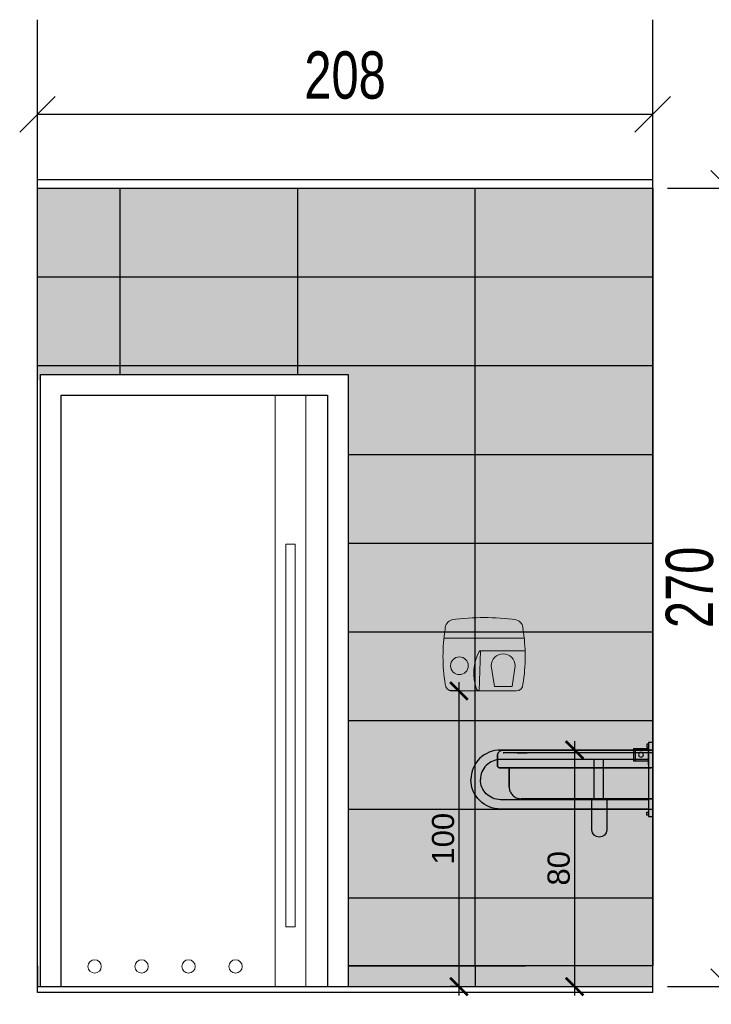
# Model space of a CAD drawing. Header units: centimetres. Extents: x 4120 to 19220, y -7417 to 180.
# Tile 160 of 223: x 15553 to 15787, y -3073 to -2740. Entities that reach past the tile are written whole.
import ezdxf

# ---------------------------------------------------------------- set-up
doc = ezdxf.new("R2010")
doc.units = ezdxf.units.CM
doc.layers.add('A_opisy', color=7, linetype='Continuous')
doc.layers.add('A_Wyposażenie', color=8, linetype='Continuous')
doc.styles.get("Standard").update_dxf_attribs({"font": 'arial.ttf'})
doc.styles.add('style1', font='ARIALN.TTF', dxfattribs={"width": 0.9})
doc.dimstyles.new('1', dxfattribs={"dimscale": 3, "dimtxt": 2, "dimasz": 1, "dimexe": 1, "dimexo": 0, "dimgap": 0.5, "dimtad": 1, "dimdec": 0, "dimdsep": 46, "dimtxsty": 'Standard', "dimblk": 'ARCHTICK', "dimcen": 0.5, "dimdle": 1, "dimclrd": 5, "dimclre": 5, "dimclrt": 5, "dimadec": 0, "dimazin": 2, "dimtfac": 1, "dimtdec": 0, "dimtofl": 0, "dimtmove": 0, "dimatfit": 3, "dimldrblk": 'OBLIQUE', "dimfxl": 1, "dimtvp": 0.5, "dimtolj": 1, "dimtzin": 0, "dimlwd": -1, "dimarcsym": 0})
doc.dimstyles.new('PKN', dxfattribs={"dimtxt": 16, "dimasz": 12, "dimexe": 10, "dimexo": 5, "dimgap": 5, "dimtad": 1, "dimdec": 0, "dimzin": 10, "dimdsep": 46, "dimlunit": 5, "dimtxsty": 'style1', "dimblk": 'OBLIQUE', "dimcen": 0.09, "dimclrd": 256, "dimclre": 256, "dimadec": 0, "dimazin": 0, "dimtfac": 1, "dimtdec": 0, "dimtofl": 0, "dimtmove": 0, "dimatfit": 3, "dimldrblk": 'OBLIQUE', "dimfxl": 1, "dimtolj": 1, "dimtzin": 10, "dimarcsym": 0})

# ---------------------------------------------------------------- blocks, each defined once
blk = doc.blocks.new('uchwyt bok')
at = {"layer": 'A_Wyposażenie', "linetype": 'Continuous'}
blk.add_line((1.46, 5), (1.46, 11), dxfattribs=at)
at = {"layer": 'A_Wyposażenie'}
for points in [[(0, 12.5), (1.46, 12.5), (1.46, -12.5), (0, -12.5), (0, 12.5)], [(1.46, 12), (1.96, 12), (1.96, 11), (1.46, 11)], [(1.46, 11), (1.46, 5)], [(6.46, 10.5), (1.46, 10.5)], [(5.96, 10.5), (5.96, 6.3)], [(6.46, 10.5), (6.46, 6.3)], [(16.63, -6.8), (16.63, 6.8)], [(19.83, -6.8), (19.83, 6.8)], [(6.46, 6.3), (1.46, 6.3)], [(1.46, -12), (1.96, -12), (1.96, -11), (1.46, -11)]]:
    blk.add_lwpolyline(points, dxfattribs=at)
for points in [[(1.46, 10), (51.38, 10, -0.420612), (61.46, 0)], [(1.46, 6.8), (51.46, 6.8, -0.414232), (58.26, 0)], [(1.46, -10), (51.38, -10, 0.412103), (61.46, 0)], [(1.46, -6.8), (51.46, -6.8, 0.414236), (58.26, 0)]]:
    blk.add_lwpolyline(points, format="xyb", dxfattribs=at)
blk.add_circle((3.96, 8.4), 0.801, dxfattribs=at)
blk = doc.blocks.new('_Oblique')
at = {"color": 0, "linetype": 'ByBlock', "lineweight": -2}
blk.add_line((-0.5, -0.5), (0.5, 0.5), dxfattribs=at)
blk = doc.blocks.new('*D2449')
at = {"lineweight": -2}
for p, q in [((15558.83, -2766.58), (15558.83, -2761.58)), ((15766.83, -2788.58), (15766.83, -2761.58)), ((15558.83, -2771.58), (15766.83, -2771.58))]:
    blk.add_line(p, q, dxfattribs=at)
at = {"layer": 'Defpoints', "color": 0}
for p in [(15558.83, -2771.58), (15766.83, -2771.58), (15766.83, -2793.58)]:
    blk.add_point(p, dxfattribs=at)
at = {"lineweight": -2, "xscale": 12, "yscale": 12, "zscale": 12, "rotation": 180}
blk.add_blockref('_Oblique', (15558.83, -2771.58), dxfattribs=at)
at = {"lineweight": -2, "xscale": 12, "yscale": 12, "zscale": 12}
blk.add_blockref('_Oblique', (15766.83, -2771.58), dxfattribs=at)
at = {"color": 0, "insert": (15662.83, -2758.41), "char_height": 16, "attachment_point": 5, "style": 'style1'}
blk.add_mtext('\\A1;208', dxfattribs=at)
blk = doc.blocks.new('umywalka bok')
at = {"layer": 'A_Wyposażenie', "linetype": 'Continuous'}
for p, q in [((-52.000001, 14.5), (-51.99239, 14.674312)), ((-51.99239, 14.674312), (-52.000001, 14.5)), ((-52.000001, 14.5), (-52.000001, 13.5)), ((-52.000001, 11.3), (-52.000001, 14.5)), ((-51.99239, 13.674312), (-52.000001, 13.5)), ((-52.000001, 13.5), (-52.000001, 11.3)), ((-51.99239, 14.674312), (-51.969615, 14.847296)), ((-51.969615, 14.847296), (-51.99239, 14.674312)), ((-51.99239, 13.674312), (-51.992387, 13.674312)), ((-51.992387, 13.674312), (-51.992387, 13.674312)), ((-51.989356, 13.706056), (-51.992379, 13.674394)), ((-51.985011, 13.744403), (-51.989356, 13.706056)), ((-51.986355, 13.720144), (-51.984179, 13.755254)), ((-51.969615, 13.847297), (-51.985011, 13.744403)), ((-51.984179, 13.755254), (-51.975628, 13.801625)), ((-51.969615, 14.847296), (-51.931852, 15.017638)), ((-51.931852, 15.017638), (-51.969615, 14.847296)), ((-51.957068, 13.912164), (-51.969615, 13.847297)), ((-51.94329, 13.972881), (-51.957068, 13.912164)), ((-51.955286, 13.911935), (-51.940325, 13.993067)), ((-51.940325, 13.993067), (-51.94329, 13.972881)), ((-51.931852, 15.017638), (-51.879385, 15.18404)), ((-51.879385, 15.18404), (-51.931852, 15.017638)), ((-51.879385, 15.18404), (-51.812616, 15.345237)), ((-51.812616, 15.345237), (-51.879385, 15.18404)), ((-51.812616, 15.345237), (-51.732052, 15.5)), ((-51.732052, 15.5), (-51.812616, 15.345237)), ((-51.732052, 15.5), (-51.638305, 15.647154)), ((-51.638305, 15.647154), (-51.732052, 15.5)), ((-51.638305, 15.647154), (-51.53209, 15.785576)), ((-51.53209, 15.785576), (-51.638305, 15.647154)), ((-51.53209, 15.785576), (-51.414213, 15.914214)), ((-51.414213, 15.914214), (-51.53209, 15.785576)), ((-51.414213, 15.914214), (-51.285574, 16.032089)), ((-51.285574, 16.032089), (-51.414213, 15.914214)), ((-51.285574, 16.032089), (-51.147154, 16.138305)), ((-51.147154, 16.138305), (-51.285574, 16.032089)), ((-51.147154, 16.138305), (-50.999999, 16.232051)), ((-50.999999, 16.232051), (-51.147154, 16.138305)), ((-50.999999, 16.232051), (-50.845236, 16.312616)), ((-50.845236, 16.312616), (-50.999999, 16.232051)), ((-50.845236, 16.312616), (-50.684041, 16.379385)), ((-50.684041, 16.379385), (-50.845236, 16.312616)), ((-50.684041, 16.379385), (-50.517637, 16.431852)), ((-50.517637, 16.431852), (-50.684041, 16.379385)), ((-50.517637, 16.431852), (-50.347296, 16.469616)), ((-50.347296, 16.469616), (-50.517637, 16.431852)), ((-50.347296, 16.469616), (-50.174311, 16.49239)), ((-50.174311, 16.49239), (-50.347296, 16.469616)), ((-50.174311, 16.49239), (-50, 16.500001)), ((-50, 16.500001), (-50.174311, 16.49239)), ((-50.005, 15.499782), (-50.005, 15.5)), ((-49.995, 15.5), (-50.005, 15.5)), ((-50.005, 15.5), (-50.005, 15.5)), ((-50.005, 15.5), (-50.005, 15.499781)), ((-50.005, 15.5), (-49.995, 15.5)), ((-50.005, 15.5), (-50.005, 15.5)), ((-50, 16.500001), (0.499999, 16.500001)), ((0.499999, 16.500001), (-50, 16.500001)), ((-50, 15.5), (-50, 15.5)), ((-49.995, 15.5), (-50, 15.5)), ((-50, 15.5), (-50, 15.5)), ((-22.05, 15.5), (-50, 15.5)), ((-49.990487, 15.5), (-49.995, 15.5)), ((-49.976983, 15.5), (-49.995, 15.5)), ((-49.957077, 15.5), (-49.995, 15.5)), ((-49.995, 15.5), (-49.995, 15.5)), ((-49.976982, 15.5), (-49.990487, 15.5)), ((-49.970312, 15.5), (-49.976983, 15.5)), ((-49.962023, 15.5), (-49.976982, 15.5)), ((-49.966963, 15.5), (-49.970312, 15.5)), ((-49.9372, 15.5), (-49.966963, 15.5)), ((-49.96202, 15.5), (-49.962023, 15.5)), ((-49.937206, 15.5), (-49.96202, 15.5)), ((-49.844514, 15.5), (-49.957077, 15.5)), ((-49.914813, 15.5), (-49.937206, 15.5)), ((-49.8837, 15.5), (-49.9372, 15.5)), ((-49.883704, 15.5), (-49.914813, 15.5)), ((-49.84923, 15.5), (-49.883704, 15.5)), ((-49.86389, 15.5), (-49.8837, 15.5)), ((-49.853947, 15.5), (-49.86389, 15.5)), ((-49.805362, 15.5), (-49.853947, 15.5)), ((-49.805364, 15.5), (-49.84923, 15.5)), ((-49.660717, 15.5), (-49.844514, 15.5)), ((-49.765769, 15.5), (-49.805364, 15.5)), ((-49.717994, 15.5), (-49.805362, 15.5)), ((-49.765769, 15.5), (-49.765769, 15.5)), ((-49.717994, 15.5), (-49.765769, 15.5)), ((-49.685645, 15.5), (-49.717994, 15.5)), ((-49.665064, 15.5), (-49.717994, 15.5)), ((-49.705537, 15.49), (-49.705537, 15.49)), ((-49.705537, 15.49), (-49.705537, 15.49)), ((-49.66941, 15.5), (-49.685645, 15.5)), ((-49.603473, 15.5), (-49.66941, 15.5)), ((-49.603473, 15.5), (-49.665064, 15.5)), ((-49.411267, 15.5), (-49.660717, 15.5)), ((-49.547881, 15.5), (-49.603473, 15.5)), ((-49.484897, 15.5), (-49.603473, 15.5)), ((-49.484895, 15.5), (-49.547881, 15.5)), ((-49.440994, 15.5), (-49.484897, 15.5)), ((-49.415117, 15.5), (-49.484895, 15.5)), ((-49.418957, 15.5), (-49.440994, 15.5)), ((-49.337657, 15.5), (-49.418957, 15.5)), ((-49.415112, 15.5), (-49.415117, 15.5)), ((-49.337664, 15.5), (-49.415112, 15.5)), ((-49.103741, 15.5), (-49.411267, 15.5)), ((-49.403859, 15.49), (-49.403859, 15.49)), ((-49.403859, 15.49), (-49.403859, 15.49)), ((-49.267772, 15.5), (-49.337664, 15.5)), ((-49.191493, 15.5), (-49.337657, 15.5)), ((-49.267766, 15.5), (-49.267772, 15.5)), ((-49.191487, 15.5), (-49.267766, 15.5)), ((-49.230684, 15.49), (-49.230684, 15.49)), ((-49.230684, 15.49), (-49.230684, 15.49)), ((-49.137359, 15.5), (-49.191493, 15.5)), ((-49.106968, 15.5), (-49.191487, 15.5)), ((-49.110194, 15.5), (-49.137359, 15.5)), ((-49.016023, 15.5), (-49.110194, 15.5)), ((-49.016033, 15.5), (-49.106968, 15.5)), ((-48.747492, 15.5), (-49.103741, 15.5)), ((-48.933942, 15.5), (-49.016033, 15.5)), ((-48.846672, 15.5), (-49.016023, 15.5)), ((-48.933941, 15.5), (-48.933942, 15.5)), ((-48.846671, 15.5), (-48.933941, 15.5)), ((-48.783983, 15.5), (-48.846672, 15.5)), ((-48.750007, 15.5), (-48.846671, 15.5)), ((-48.752511, 15.5), (-48.783983, 15.5)), ((-48.648317, 15.5), (-48.752511, 15.5)), ((-48.750001, 15.5), (-48.750007, 15.5)), ((-48.648323, 15.5), (-48.750001, 15.5)), ((-48.353332, 15.5), (-48.747492, 15.5)), ((-48.556546, 15.5), (-48.648323, 15.5)), ((-48.460962, 15.5), (-48.648317, 15.5)), ((-48.637886, 15.49), (-48.637886, 15.49)), ((-48.637886, 15.49), (-48.637886, 15.49)), ((-48.460954, 15.5), (-48.556546, 15.5)), ((-48.391582, 15.5), (-48.460962, 15.5)), ((-48.355049, 15.5), (-48.460954, 15.5)), ((-48.356766, 15.5), (-48.391582, 15.5)), ((-48.245731, 15.5), (-48.356766, 15.5)), ((-48.24573, 15.5), (-48.355049, 15.5)), ((-47.93325, 15.5), (-48.353332, 15.5)), ((-48.046028, 15.5), (-48.245731, 15.5)), ((-48.147047, 15.5), (-48.24573, 15.5)), ((-48.19686, 15.49), (-48.19686, 15.49)), ((-48.19686, 15.49), (-48.19686, 15.49)), ((-48.147047, 15.5), (-48.147047, 15.5)), ((-48.046028, 15.5), (-48.147047, 15.5)), ((-47.934993, 15.5), (-48.046028, 15.5)), ((-47.934121, 15.5), (-48.046028, 15.5)), ((-47.820475, 15.5), (-47.934993, 15.5)), ((-47.820467, 15.5), (-47.934121, 15.5)), ((-47.499781, 15.5), (-47.93325, 15.5)), ((-47.614535, 15.5), (-47.820475, 15.5)), ((-47.71789, 15.5), (-47.820467, 15.5)), ((-47.614526, 15.5), (-47.71789, 15.5)), ((-47.500218, 15.5), (-47.614535, 15.5)), ((-47.5, 15.5), (-47.614526, 15.5)), ((0.499999, 15.5), (-47.500218, 15.5)), ((0.499999, 15.5), (-47.5, 15.5)), ((0.499999, 15.5), (-47.499781, 15.5)), ((-45.254809, 15.51), (-45.305, 15.51)), ((-45.305, 15.51), (-45.305, 15.5)), ((-45.305, 15.51), (-45.305, 15.51)), ((-45.305, 15.51), (-45.254809, 15.51)), ((-45.254809, 15.5), (-45.305, 15.5)), ((-45.305, 15.5), (-45.305, 15.5)), ((-45.305, 15.5), (-45.295, 15.5)), ((-45.287442, 15.5), (-45.3, 15.5)), ((-45.244923, 15.51), (-45.295, 15.51)), ((-45.295, 15.51), (-45.295, 15.51)), ((-45.295, 15.51), (-45.244923, 15.51)), ((-45.295, 15.5), (-45.264829, 15.5)), ((-45.244923, 15.5), (-45.295, 15.5)), ((-45.295, 15.5), (-45.295, 15.5)), ((-45.295, 15.5), (-45.244923, 15.5)), ((-45.249866, 15.5), (-45.287442, 15.5)), ((-45.264829, 15.5), (-45.254809, 15.5)), ((-45.105702, 15.51), (-45.254809, 15.51)), ((-45.254809, 15.51), (-45.105702, 15.51)), ((-45.105702, 15.5), (-45.254809, 15.5)), ((-45.254809, 15.5), (-45.244865, 15.5)), ((-45.249865, 15.5), (-45.249866, 15.5)), ((-45.187555, 15.5), (-45.249865, 15.5)), ((-45.096269, 15.51), (-45.244923, 15.51)), ((-45.244923, 15.51), (-45.096269, 15.51)), ((-45.096269, 15.5), (-45.244923, 15.5)), ((-45.244923, 15.5), (-45.096269, 15.5)), ((-45.244865, 15.5), (-45.225054, 15.5)), ((-45.225054, 15.5), (-45.135456, 15.5)), ((-45.100986, 15.5), (-45.187555, 15.5)), ((-45.135456, 15.5), (-45.105702, 15.5)), ((-44.86223, 15.51), (-45.105702, 15.51)), ((-45.105702, 15.51), (-44.86223, 15.51)), ((-45.105702, 15.5), (-45.089467, 15.5)), ((-44.86223, 15.5), (-45.105702, 15.5)), ((-44.990815, 15.5), (-45.100986, 15.5)), ((-44.853537, 15.51), (-45.096269, 15.51)), ((-45.096269, 15.51), (-44.853537, 15.51)), ((-44.853537, 15.5), (-45.096269, 15.5)), ((-45.096269, 15.5), (-44.853537, 15.5)), ((-45.089467, 15.5), (-45.057119, 15.5)), ((-45.057119, 15.5), (-44.910814, 15.5)), ((-44.857884, 15.5), (-44.990815, 15.5)), ((-44.910814, 15.5), (-44.86223, 15.5)), ((-44.531791, 15.51), (-44.86223, 15.51)), ((-44.86223, 15.51), (-44.531791, 15.51)), ((-44.531791, 15.5), (-44.86223, 15.5)), ((-44.86223, 15.5), (-44.840196, 15.5)), ((-44.703202, 15.5), (-44.857884, 15.5)), ((-44.524102, 15.51), (-44.853537, 15.51)), ((-44.853537, 15.51), (-44.524102, 15.51)), ((-44.524102, 15.5), (-44.853537, 15.5)), ((-44.853537, 15.5), (-44.524102, 15.5)), ((-44.840196, 15.5), (-44.7963, 15.5)), ((-44.7963, 15.5), (-44.597722, 15.5)), ((-44.527947, 15.5), (-44.703202, 15.5)), ((-44.597722, 15.5), (-44.531791, 15.5)), ((-44.124425, 15.51), (-44.531791, 15.51)), ((-44.531791, 15.51), (-44.124425, 15.51)), ((-44.124425, 15.5), (-44.531791, 15.5)), ((-44.531791, 15.5), (-44.504628, 15.5)), ((-44.333452, 15.5), (-44.527947, 15.5)), ((-44.117972, 15.51), (-44.524102, 15.51)), ((-44.524102, 15.51), (-44.117972, 15.51)), ((-44.117972, 15.5), (-44.524102, 15.5)), ((-44.524102, 15.5), (-44.117972, 15.5)), ((-44.504628, 15.5), (-44.450507, 15.5)), ((-44.450507, 15.5), (-44.205714, 15.5)), ((-44.121199, 15.5), (-44.333452, 15.5)), ((-44.205714, 15.5), (-44.124425, 15.5)), ((-43.65251, 15.51), (-44.124425, 15.51)), ((-44.124425, 15.51), (-43.65251, 15.51)), ((-44.124425, 15.5), (-44.092956, 15.5)), ((-43.65251, 15.5), (-44.124425, 15.5)), ((-43.892802, 15.5), (-44.121199, 15.5)), ((-43.64749, 15.51), (-44.117972, 15.51)), ((-44.117972, 15.51), (-43.64749, 15.51)), ((-43.64749, 15.5), (-44.117972, 15.5)), ((-44.117972, 15.5), (-43.64749, 15.5)), ((-44.092956, 15.5), (-44.030254, 15.5)), ((-44.030254, 15.5), (-43.746673, 15.5)), ((-43.89279, 15.5), (-43.892802, 15.5)), ((-43.65, 15.5), (-43.89279, 15.5)), ((-43.746673, 15.5), (-43.65251, 15.5)), ((-43.130383, 15.51), (-43.65251, 15.51)), ((-43.65251, 15.51), (-43.130383, 15.51)), ((-43.130383, 15.5), (-43.65251, 15.5)), ((-43.65251, 15.5), (-43.617692, 15.5)), ((-43.39464, 15.5), (-43.65, 15.5)), ((-43.12695, 15.51), (-43.64749, 15.51)), ((-43.64749, 15.51), (-43.12695, 15.51)), ((-43.12695, 15.5), (-43.64749, 15.5)), ((-43.64749, 15.5), (-43.12695, 15.5)), ((-43.617692, 15.5), (-43.548314, 15.5)), ((-43.548314, 15.5), (-43.234579, 15.5)), ((-43.128666, 15.5), (-43.39464, 15.5)), ((-43.234579, 15.5), (-43.130383, 15.5)), ((-42.573911, 15.51), (-43.130383, 15.51)), ((-43.130383, 15.51), (-42.573911, 15.51)), ((-42.573911, 15.5), (-43.130383, 15.5)), ((-43.130383, 15.5), (-43.019347, 15.5)), ((-43.128659, 15.5), (-43.128666, 15.5)), ((-42.854104, 15.5), (-43.128659, 15.5)), ((-42.572168, 15.51), (-43.12695, 15.51)), ((-43.12695, 15.51), (-42.572168, 15.51)), ((-42.572168, 15.5), (-43.12695, 15.5)), ((-43.12695, 15.5), (-42.572168, 15.5)), ((-43.019347, 15.5), (-42.684947, 15.5)), ((-42.573039, 15.5), (-42.854104, 15.5)), ((-42.684947, 15.5), (-42.573911, 15.5)), ((-42.000219, 15.51), (-42.573911, 15.51)), ((-42.000219, 15.51), (-42.573911, 15.51)), ((-42.000219, 15.5), (-42.573911, 15.5)), ((-42.573911, 15.5), (-42.459395, 15.5)), ((-42.287614, 15.5), (-42.573039, 15.5)), ((-41.999782, 15.51), (-42.572168, 15.51)), ((-42.572168, 15.51), (-41.999782, 15.51)), ((-41.999782, 15.5), (-42.572168, 15.5)), ((-41.999782, 15.5), (-42.572168, 15.5)), ((-42.459395, 15.5), (-42.114514, 15.5)), ((-42.287612, 15.5), (-42.287614, 15.5)), ((-42, 15.5), (-42.287612, 15.5)), ((-42.114514, 15.5), (-42.000219, 15.5)), ((-41.999782, 15.51), (-42.000219, 15.51)), ((-42.000219, 15.51), (-41.999782, 15.51)), ((-1.999781, 15.51), (-42.000219, 15.51)), ((-1.999781, 15.51), (-42.000219, 15.51)), ((-42.000219, 15.5), (-42, 15.5)), ((-42, 15.5), (-42.000219, 15.5)), ((-1.999781, 15.5), (-42.000219, 15.5)), ((-1.999781, 15.5), (-42.000219, 15.5)), ((-42, 15.5), (-41.999782, 15.5)), ((-41.999782, 15.5), (-42, 15.5)), ((-2, 15.5), (-42, 15.5)), ((-2.000218, 15.51), (-41.999782, 15.51)), ((-2.000218, 15.51), (-41.999782, 15.51)), ((-2.000218, 15.5), (-41.999782, 15.5)), ((-2.000218, 15.5), (-41.999782, 15.5)), ((-22.05, 15.6), (-22.05, 15.6)), ((-22.05, 15.51), (-22.05, 15.6)), ((-22.05, 15.51), (-22.05, 15.6)), ((-21.95, 15.6), (-22.05, 15.6)), ((-22.05, 15.6), (-21.95, 15.6)), ((-21.95, 15.6), (-21.95, 15.6)), ((-21.95, 15.51), (-21.95, 15.6)), ((-21.95, 15.51), (-21.95, 15.6)), ((0.499999, 15.5), (-21.95, 15.5)), ((-51.996955, 11.230276), (-52.000001, 11.3)), ((-52.000001, 11.3), (-51.996955, 11.230276)), ((-51.987845, 11.161082), (-51.996955, 11.230276)), ((-51.996955, 11.230276), (-51.987845, 11.161082)), ((-51.972741, 11.092945), (-51.987845, 11.161082)), ((-51.987845, 11.161082), (-51.972741, 11.092945)), ((-51.951754, 11.026384), (-51.972741, 11.092945)), ((-51.972741, 11.092945), (-51.951754, 11.026384)), ((-51.925045, 10.961906), (-51.951754, 11.026384)), ((-51.951754, 11.026384), (-51.925045, 10.961906)), ((-51.89282, 10.9), (-51.925045, 10.961906)), ((-51.925045, 10.961906), (-51.89282, 10.9)), ((-51.855323, 10.841139), (-51.89282, 10.9)), ((-51.89282, 10.9), (-51.855323, 10.841139)), ((-51.812837, 10.78577), (-51.855323, 10.841139)), ((-51.855323, 10.841139), (-51.812837, 10.78577)), ((-51.765686, 10.734315), (-51.812837, 10.78577)), ((-51.812837, 10.78577), (-51.765686, 10.734315)), ((-51.71423, 10.687165), (-51.765686, 10.734315)), ((-51.765686, 10.734315), (-51.71423, 10.687165)), ((-51.65886, 10.644679), (-51.71423, 10.687165)), ((-51.71423, 10.687165), (-51.65886, 10.644679)), ((-51.6, 10.60718), (-51.65886, 10.644679)), ((-51.65886, 10.644679), (-51.6, 10.60718)), ((-51.538095, 10.574954), (-51.6, 10.60718)), ((-51.6, 10.60718), (-51.538095, 10.574954)), ((-51.473615, 10.548246), (-51.538095, 10.574954)), ((-51.538095, 10.574954), (-51.473615, 10.548246)), ((-51.407054, 10.52726), (-51.473615, 10.548246)), ((-51.473615, 10.548246), (-51.407054, 10.52726)), ((-51.338917, 10.512154), (-51.407054, 10.52726)), ((-51.407054, 10.52726), (-51.338917, 10.512154)), ((-51.269725, 10.503045), (-51.338917, 10.512154)), ((-51.338917, 10.512154), (-51.269725, 10.503045)), ((-51.2, 10.5), (-51.269725, 10.503045)), ((-51.269725, 10.503045), (-51.2, 10.5)), ((-51.2, 10.5), (-47.999999, 10.5)), ((-51.185921, 10.5), (-51.2, 10.5)), ((-51.143789, 10.5), (-51.185921, 10.5)), ((-51.073927, 10.5), (-51.143789, 10.5)), ((-50.976864, 10.5), (-51.073927, 10.5)), ((-50.853339, 10.5), (-50.976864, 10.5)), ((-50.704295, 10.5), (-50.853339, 10.5)), ((-50.530863, 10.5), (-50.704295, 10.5)), ((-50.334364, 10.5), (-50.530863, 10.5)), ((-50.116295, 10.5), (-50.334364, 10.5)), ((-49.878314, 10.5), (-50.116295, 10.5)), ((-49.622232, 10.5), (-49.878314, 10.5)), ((-49.35, 10.5), (-49.622232, 10.5)), ((-49.063689, 10.5), (-49.35, 10.5)), ((-48.765475, 10.5), (-49.063689, 10.5)), ((-48.457632, 10.5), (-48.765475, 10.5)), ((-48.142499, 10.5), (-48.457632, 10.5)), ((-47.822492, 10.5), (-48.142499, 10.5)), ((-47.999999, 10.5), (-47.999999, 10.5)), ((-47.999999, 10.5), (-47.992647, 10.5)), ((-47.999999, 6.103985), (-47.999999, 10.5)), ((-47.999999, 10.5), (-47.999999, 4)), ((-47.992647, 10.5), (-47.984779, 10.5)), ((-47.984779, 10.5), (-47.970611, 10.5)), ((-47.970611, 10.5), (-47.939241, 10.5)), ((-47.939241, 10.5), (-47.863704, 10.5)), ((-47.863704, 10.5), (-47.798535, 10.5)), ((-47.822476, 10.5), (-47.822492, 10.5)), ((-47.5, 10.5), (-47.822476, 10.5)), ((-47.798535, 10.5), (-47.758776, 10.5)), ((-47.758776, 10.5), (-47.625232, 10.5)), ((-47.625232, 10.5), (-47.494391, 10.5)), ((0.005591, 10.5), (-47.5, 10.5)), ((-47.494391, 10.5), (-47.464106, 10.5)), ((-47.464106, 10.5), (-47.359467, 10.5)), ((-47.359467, 10.5), (-47.276616, 10.5)), ((-47.276616, 10.5), (-47.229991, 10.5)), ((-47.229991, 10.5), (-47.064182, 10.5)), ((-47.064182, 10.5), (-46.924287, 10.5)), ((-46.924287, 10.5), (-46.828428, 10.5)), ((-46.828428, 10.5), (-46.58413, 10.5)), ((-46.58413, 10.5), (-46.571151, 10.5)), ((-46.571151, 10.5), (-46.294306, 10.5)), ((-46.294306, 10.5), (-46.276206, 10.5)), ((-46.276206, 10.5), (-46.024181, 10.5)), ((-46.024181, 10.5), (-46, 10.5)), ((-46, 10.5), (-45.690474, 10.5)), ((-45.690474, 10.5), (-45.424658, 10.5)), ((-45.424658, 10.5), (-45.36808, 10.5)), ((-45.36808, 10.5), (-45.035276, 10.5)), ((-45.035276, 10.5), (-45.001068, 10.5)), ((-45.001068, 10.5), (-44.960316, 10.5)), ((-44.960316, 10.5), (-44.807391, 10.5)), ((-44.807391, 10.5), (-44.694592, 10.5)), ((-44.694592, 10.5), (-44.348623, 10.5)), ((-44.348623, 10.5), (-44.275408, 10.5)), ((-44.275408, 10.5), (-44.192833, 10.5)), ((-44.192833, 10.5), (-44.095481, 10.496499)), ((-44.076696, 10.5), (-44.192833, 10.5)), ((-44.095481, 10.496499), (-44, 10.495349)), ((0.192833, 10.5), (-44.076696, 10.5)), ((-44, 10.495349), (0, 10.495349)), ((0.499999, 10.5), (0.005591, 10.5)), ((-47.999999, 5.397042), (-47.999999, 6.103985)), ((-47.999999, 5.292951), (-47.999999, 5.397042)), ((-47.999999, 5.187973), (-47.999999, 5.292951)), ((-47.999999, 4.90423), (-47.999999, 5.187973)), ((-47.999999, 4.622883), (-47.999999, 4.90423)), ((-47.999999, 4.529415), (-47.999999, 4.622883)), ((-47.999999, 4.156018), (-47.999999, 4.529415)), ((-47.999999, 4.132568), (-47.999999, 4.156018)), ((-47.999999, 4), (-47.999999, 4.132568)), ((-47.999999, 4), (-47.984779, 3.651377)), ((-47.999999, 4), (-47.984779, 3.651377)), ((-47.984779, 3.651377), (-47.939232, 3.305408)), ((-47.984779, 3.651377), (-47.939232, 3.305408)), ((-47.939232, 3.305408), (-47.863704, 2.964724)), ((-47.939232, 3.305408), (-47.863704, 2.964724)), ((-47.863704, 2.964724), (-47.75877, 2.63192)), ((-47.863704, 2.964724), (-47.75877, 2.63192)), ((-47.75877, 2.63192), (-47.625232, 2.309527)), ((-47.75877, 2.63192), (-47.625232, 2.309527)), ((-47.625232, 2.309527), (-47.464103, 2)), ((-47.625232, 2.309527), (-47.464103, 2)), ((-47.464103, 2), (-47.276607, 1.705695)), ((-47.464103, 2), (-47.276607, 1.705695)), ((-47.276607, 1.705695), (-47.064176, 1.42885)), ((-47.276607, 1.705695), (-47.064176, 1.42885)), ((-47.064176, 1.42885), (-46.828427, 1.171573)), ((-47.064176, 1.42885), (-46.828427, 1.171573)), ((-46.828427, 1.171573), (-46.571151, 0.935823)), ((-46.828427, 1.171573), (-46.571151, 0.935823)), ((-46.571151, 0.935823), (-46.294306, 0.723393)), ((-46.571151, 0.935823), (-46.294306, 0.723393)), ((-46.294306, 0.723393), (-46, 0.535899)), ((-46.294306, 0.723393), (-46, 0.535899)), ((-46, 0.535899), (-45.690473, 0.374769)), ((-46, 0.535899), (-45.690473, 0.374769)), ((-45.690473, 0.374769), (-45.36808, 0.24123)), ((-45.690473, 0.374769), (-45.36808, 0.24123)), ((-45.36808, 0.24123), (-45.035276, 0.136297)), ((-45.36808, 0.24123), (-45.035276, 0.136297)), ((-45.035276, 0.136297), (-44.694592, 0.060769)), ((-45.035276, 0.136297), (-44.694592, 0.060769)), ((-44.694592, 0.060769), (-44.348623, 0.015222)), ((-44.694592, 0.060769), (-44.348623, 0.015222)), ((-44.348623, 0.015222), (-44, 0)), ((-44.348623, 0.015222), (-44, 0)), ((-44, 0), (0, 0)), ((0, 0), (-44, 0)), ((0, 0), (0.348623, 0.015222)), ((0.348623, 0.015222), (0, 0)), ((0.348623, 0.015222), (0.499999, 0.035151)), ((0.499999, 0.035151), (0.348623, 0.015222))]:
    blk.add_line(p, q, dxfattribs=at)
at = {"layer": 'A_Wyposażenie'}
blk.add_line((0.499999, 0.035151), (0.499999, 16.500001), dxfattribs=at)
blk.add_lwpolyline([(-15.032299, 0), (-15.032299, -10.494048, -1), (-20.032299, -10.494048), (-20.032299, 0.000875), (-15.032299, 0)], format="xyb", dxfattribs=at)
blk = doc.blocks.new('_ArchTick')
at = {"color": 0, "linetype": 'ByBlock', "const_width": 0.15}
blk.add_lwpolyline([(-0.5, -0.5), (0.5, 0.5)], dxfattribs=at)
blk = doc.blocks.new('*D2461')
blk.add_line((15740.41, -2983.58), (15740.41, -3069.58))
at = {"lineweight": -2}
for p, q in [((15740.41, -2986.58), (15743.41, -2986.58)), ((15740.41, -3066.58), (15743.41, -3066.58))]:
    blk.add_line(p, q, dxfattribs=at)
at = {"layer": 'Defpoints', "color": 0}
for p in [(15740.41, -2986.58), (15740.41, -3066.58), (15740.41, -3066.58)]:
    blk.add_point(p, dxfattribs=at)
at = {"xscale": 6, "yscale": 6, "zscale": 6}
for p, rotation in [((15740.41, -2986.58), 90), ((15740.41, -3066.58), 270)]:
    blk.add_blockref('_ArchTick', p, dxfattribs=dict(at, rotation=rotation))
at = {"insert": (15735.08, -3026.58), "char_height": 7.5, "attachment_point": 5, "rotation": 90}
blk.add_mtext('\\A1;80', dxfattribs=at)
blk = doc.blocks.new('*D2462')
blk.add_line((15701.31, -2963.58), (15701.31, -3069.58))
at = {"lineweight": -2}
for p, q in [((15701.31, -2966.58), (15698.31, -2966.58)), ((15701.31, -3066.58), (15698.31, -3066.58))]:
    blk.add_line(p, q, dxfattribs=at)
at = {"layer": 'Defpoints', "color": 0}
for p in [(15701.31, -2966.58), (15701.31, -3066.58), (15701.31, -3066.58)]:
    blk.add_point(p, dxfattribs=at)
at = {"xscale": 6, "yscale": 6, "zscale": 6}
for p, rotation in [((15701.31, -2966.58), 90), ((15701.31, -3066.58), 270)]:
    blk.add_blockref('_ArchTick', p, dxfattribs=dict(at, rotation=rotation))
at = {"insert": (15695.99, -3016.58), "char_height": 7.5, "attachment_point": 5, "rotation": 90}
blk.add_mtext('\\A1;100', dxfattribs=at)
blk = doc.blocks.new('*D2482')
at = {"lineweight": -2}
for p, q in [((15771.83, -2796.58), (15802.52, -2796.58)), ((15792.52, -2796.58), (15792.52, -3066.58)), ((15771.83, -3066.58), (15802.52, -3066.58))]:
    blk.add_line(p, q, dxfattribs=at)
at = {"layer": 'Defpoints', "color": 0}
for p in [(15766.83, -2796.58), (15766.83, -3066.58), (15792.52, -3066.58)]:
    blk.add_point(p, dxfattribs=at)
at = {"lineweight": -2, "xscale": 12, "yscale": 12, "zscale": 12}
for p, rotation in [((15792.52, -2796.58), 90), ((15792.52, -3066.58), 270)]:
    blk.add_blockref('_Oblique', p, dxfattribs=dict(at, rotation=rotation))
at = {"color": 0, "insert": (15779.35, -2931.58), "char_height": 16, "attachment_point": 5, "rotation": 90, "style": 'style1'}
blk.add_mtext('\\A1;270', dxfattribs=at)

msp = doc.modelspace()

# ---------------------------------------------------------------- hatches: boundary and pattern name
at = {"true_color": 0xeee2d8}
msp.add_hatch(color=254, dxfattribs=at).paths.add_polyline_path([(15766.83, -3059.58), (15766.83, -2796.58), (15558.83, -2796.58), (15558.83, -2861.58), (15559.83, -2861.58), (15559.83, -2859.58), (15663.83, -2859.58), (15663.83, -2861.58), (15663.83, -3059.58)])
at = {"true_color": 0x575757}
msp.add_hatch(color=251, dxfattribs=at).paths.add_polyline_path([(15766.83, -3059.58), (15663.83, -3059.58), (15663.83, -3066.58), (15766.83, -3066.58)])

# ---------------------------------------------------------------- linework, layer by layer
msp.add_line((15706.83, -3059.58, 0), (15706.83, -3066.58, 0))
at = {"color": 8, "elevation": 0}
for points in [[(15766.83, -3068.58), (15558.83, -3068.58), (15558.83, -2739.58)], [(15766.83, -3068.58), (15766.83, -2739.58)], [(15558.83, -2793.58), (15766.83, -2793.58)]]:
    msp.add_lwpolyline(points, dxfattribs=at)
at = {"elevation": 0}
for points in [[(15558.83, -3066.58), (15558.83, -2789.58)], [(15558.83, -3059.58), (15558.83, -3059.58), (15558.83, -2796.58), (15766.83, -2796.58), (15766.83, -3059.58), (15663.83, -3059.58)], [(15586.83, -2859.58), (15586.83, -2796.58)], [(15646.83, -2859.58), (15646.83, -2796.58)], [(15706.83, -3059.58), (15706.83, -2796.58)], [(15558.83, -2826.58), (15766.83, -2826.58)], [(15558.83, -2856.58), (15766.83, -2856.58)], [(15566.83, -3066.58), (15566.83, -2866.58), (15656.83, -2866.58), (15656.83, -3066.58)], [(15663.83, -2886.58), (15766.83, -2886.58)], [(15663.83, -2916.58), (15766.83, -2916.58)], [(15663.83, -2946.58), (15766.83, -2946.58)], [(15663.83, -2976.58), (15766.83, -2976.58)], [(15663.83, -3006.58), (15766.83, -3006.58)], [(15663.83, -3036.58), (15766.83, -3036.58)], [(15558.83, -3059.58), (15558.83, -3059.58), (15558.83, -3066.58), (15766.83, -3066.58), (15766.83, -3059.58), (15663.83, -3059.58)], [(15663.83, -3059.58), (15723.83, -3059.58)], [(15558.83, -3066.58), (15723.83, -3066.58)]]:
    msp.add_lwpolyline(points, dxfattribs=at)
msp.add_lwpolyline([(15559.83, -3066.58), (15559.83, -2859.58), (15663.83, -2859.58), (15663.83, -3066.58)])
at = {"color": 7, "lineweight": 5, "elevation": 0}
for points in [[(15639.22, -2866.58), (15639.22, -3066.58)], [(15649.58, -2866.58), (15649.58, -3066.58)], [(15645.95, -3046.43), (15645.95, -2916.97), (15642.85, -2916.97), (15642.85, -3046.43), (15645.95, -3046.43)]]:
    msp.add_lwpolyline(points, dxfattribs=at)
at = {"layer": 'A_opisy', "color": 7, "linetype": 'Continuous', "lineweight": 0}
for centre in [(15578.16, -3059.77, 0), (15594.04, -3059.77, 0), (15609.92, -3059.77, 0), (15625.8, -3059.77, 0)]:
    msp.add_circle(centre, 2.25, dxfattribs=at)
at = {"layer": 'A_Wyposażenie', "linetype": 'Continuous', "lineweight": 0}
for p, q in [((15723.39, -2948.75, 0), (15696.35, -2948.75, 0)), ((15708.62, -2953.02, 0), (15708.2, -2966.58, 0)), ((15723.7, -2953.02, 0), (15708.62, -2953.02, 0)), ((15712.25, -2958.08, 0), (15713.29, -2965.13, 0)), ((15720.31, -2958.08, 0), (15719.27, -2965.13, 0)), ((15720.69, -2966.58, 0), (15698.97, -2966.58, 0)), ((15719.27, -2965.12, 0), (15713.29, -2965.12, 0))]:
    msp.add_line(p, q, dxfattribs=at)
msp.add_circle((15701.47, -2958.08, 0), 3, dxfattribs=at)
for centre, radius, start, end in [((15699.76, -2945.52, 0), 3.08, 105.0312, 181.9165), ((15709.83, -3018.95, 0), 77.17, 81.908, 98.092), ((15719.9, -2945.52, 0), 3.08, 358.0835, 74.9688), ((15753.74, -2954.96, 0), 57.81, 170.6983, 189.3017), ((15665.92, -2954.96, 0), 57.81, 350.6983, 9.3017), ((15721.8, -2960.6, 0), 15.45, 151.6493, 200.2978), ((15708.62, -2953.49, 0), 0.474, 90, 151.6493), ((15716.28, -2958.08, 0), 4.03, 0, 180), ((15698.97, -2964.31, 0), 2.28, 180, 270), ((15708.17, -2965.68, 0), 0.907, 198.4425, 271.8553), ((15720.69, -2964.31, 0), 2.28, 270, 0)]:
    msp.add_arc(centre, radius, start, end, dxfattribs=at)

# ---------------------------------------------------------------- block references
at = {"layer": 'A_Wyposażenie', "color": 8, "xscale": -1}
msp.add_blockref('uchwyt bok', (15766.83, -2996.58, 0), dxfattribs=at)
at = {"layer": 'A_Wyposażenie'}
msp.add_blockref('umywalka bok', (15766.33, -3003.08, 0), dxfattribs=at)

# ---------------------------------------------------------------- dimensions: what is measured, and where the dimension line sits
dim = msp.add_linear_dim(base=(15766.83, -2771.58, 0), p1=(15558.83, -2771.58, -9.91), p2=(15766.83, -2793.58, -9.91), angle=0, dimstyle='PKN')
dim.commit()
dim.dimension.update_dxf_attribs({"geometry": '*D2449', "text_midpoint": (15662.83, -2758.41, 0)})
dim = msp.add_aligned_dim(p1=(15766.83, -2796.58, 0), p2=(15766.83, -3066.58, 0), distance=25.69, dimstyle='PKN')
dim.commit()
dim.dimension.update_dxf_attribs({"geometry": '*D2482', "text_midpoint": (15779.35, -2931.58, 0)})
dim = msp.add_linear_dim(base=(15701.31, -3066.58), p1=(15701.31, -2966.58, 0), p2=(15701.31, -3066.58, 0), angle=90, dimstyle='1', override={"dimtxt": 2.5, "dimasz": 2, "dimclrd": 256, "dimclre": 256, "dimclrt": 256, "dimfxl": 2, "dimfxlon": 1, "dimarcsym": 1})
dim.commit()
dim.dimension.update_dxf_attribs({"geometry": '*D2462', "text_midpoint": (15695.99, -3016.58)})
dim = msp.add_aligned_dim(p1=(15740.41, -2986.58, 0), p2=(15740.41, -3066.58, 0), distance=0, dimstyle='1', override={"dimtxt": 2.5, "dimasz": 2, "dimclrd": 256, "dimclre": 256, "dimclrt": 256, "dimfxl": 2, "dimfxlon": 1, "dimarcsym": 1})
dim.commit()
dim.dimension.update_dxf_attribs({"geometry": '*D2461', "text_midpoint": (15735.08, -3026.58)})

doc.saveas('drawing.dxf')
